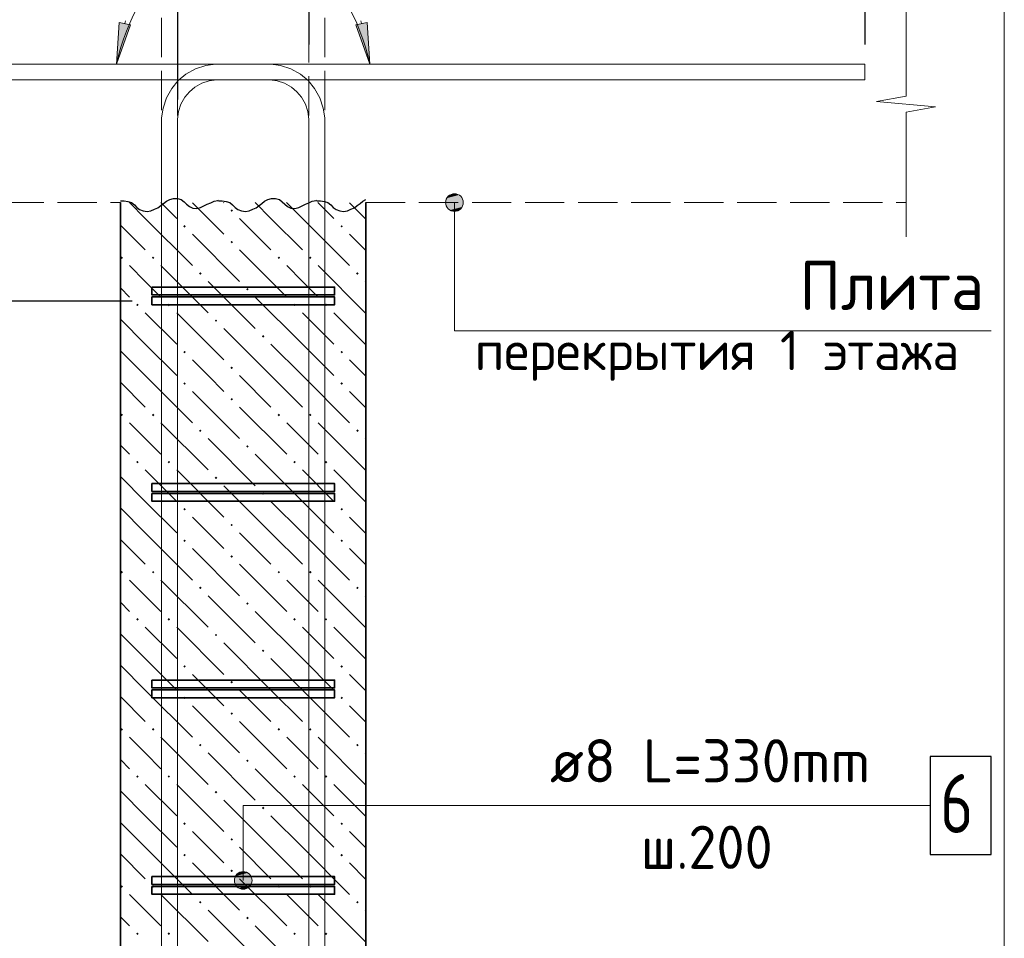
# Model space of a CAD drawing. Header units: millimetres. Extents: x 0 to 42000, y 0 to 29700.
# Tile 8 of 15: x 17635 to 22647, y 20288 to 24962. Entities that reach past the tile are written whole.
import ezdxf

# ---------------------------------------------------------------- set-up
doc = ezdxf.new("R2010")
doc.units = ezdxf.units.MM
doc.linetypes.add('______2', pattern=[270, 200, -70])
for name, color, linetype, lineweight in [('S1 Продольная арматура', 52, 'Continuous', 25), ('Standard', 7, 'Continuous', 25), ('ЖБ Перекрытие верхний уровень', 7, 'Continuous', 18), ('Затяжка', 52, 'Continuous', 25), ('Позиционная метка диаметр_ шаг', 7, 'Continuous', 13), ('Позиционная метка линия выноска', 7, 'Continuous', 13), ('Примечания', 7, 'Continuous', 13), ('Хомут', 52, 'Continuous', 25)]:
    doc.layers.add(name, color=color, linetype=linetype, lineweight=lineweight)
doc.layers.add('ЖБ Пилон', color=7, linetype='______2', lineweight=13, true_color=0xa0a0a0)
doc.styles.add('ISOCPEUR', font='txt')

msp = doc.modelspace()

# ---------------------------------------------------------------- hatches: boundary and pattern name
at = {"layer": 'ЖБ Пилон', "linetype": 'Continuous', "lineweight": 18, "transparency": 33554687}
for points in [[(18707.5, 23990.8), (18714, 23997.3), (18720.5, 23990.8), (18714, 23984.3)], [(18467.5, 23910.8), (18474, 23917.3), (18480.5, 23910.8), (18474, 23904.3)], [(19267.5, 23910.8), (19274, 23917.3), (19280.5, 23910.8), (19274, 23904.3)], [(18707.5, 23830.8), (18714, 23837.3), (18720.5, 23830.8), (18714, 23824.3)], [(18147.5, 23750.8), (18154, 23757.3), (18160.5, 23750.8), (18154, 23744.3)], [(18307.5, 23750.8), (18314, 23757.3), (18320.5, 23750.8), (18314, 23744.3)], [(18947.5, 23750.8), (18954, 23757.3), (18960.5, 23750.8), (18954, 23744.3)], [(19107.5, 23750.8), (19114, 23757.3), (19120.5, 23750.8), (19114, 23744.3)], [(18547.5, 23670.8), (18554, 23677.3), (18560.5, 23670.8), (18554, 23664.3)], [(19347.5, 23670.8), (19354, 23677.3), (19360.5, 23670.8), (19354, 23664.3)], [(18787.5, 23590.8), (18794, 23597.3), (18800.5, 23590.8), (18794, 23584.3)], [(18227.5, 23510.8), (18234, 23517.3), (18240.5, 23510.8), (18234, 23504.3)], [(18387.5, 23510.8), (18394, 23517.3), (18400.5, 23510.8), (18394, 23504.3)], [(19027.5, 23510.8), (19034, 23517.3), (19040.5, 23510.8), (19034, 23504.3)], [(19187.5, 23510.8), (19194, 23517.3), (19200.5, 23510.8), (19194, 23504.3)], [(18627.5, 23430.8), (18634, 23437.3), (18640.5, 23430.8), (18634, 23424.3)], [(18867.5, 23350.8), (18874, 23357.3), (18880.5, 23350.8), (18874, 23344.3)], [(18467.5, 23270.8), (18474, 23277.3), (18480.5, 23270.8), (18474, 23264.3)], [(19267.5, 23270.8), (19274, 23277.3), (19280.5, 23270.8), (19274, 23264.3)], [(18707.5, 23190.8), (18714, 23197.3), (18720.5, 23190.8), (18714, 23184.3)], [(18467.5, 23110.8), (18474, 23117.3), (18480.5, 23110.8), (18474, 23104.3)], [(19267.5, 23110.8), (19274, 23117.3), (19280.5, 23110.8), (19274, 23104.3)], [(18707.5, 23030.8), (18714, 23037.3), (18720.5, 23030.8), (18714, 23024.3)], [(18147.5, 22950.8), (18154, 22957.3), (18160.5, 22950.8), (18154, 22944.3)], [(18307.5, 22950.8), (18314, 22957.3), (18320.5, 22950.8), (18314, 22944.3)], [(18947.5, 22950.8), (18954, 22957.3), (18960.5, 22950.8), (18954, 22944.3)], [(19107.5, 22950.8), (19114, 22957.3), (19120.5, 22950.8), (19114, 22944.3)], [(18547.5, 22870.8), (18554, 22877.3), (18560.5, 22870.8), (18554, 22864.3)], [(19347.5, 22870.8), (19354, 22877.3), (19360.5, 22870.8), (19354, 22864.3)], [(18787.5, 22790.8), (18794, 22797.3), (18800.5, 22790.8), (18794, 22784.3)], [(18227.5, 22710.8), (18234, 22717.3), (18240.5, 22710.8), (18234, 22704.3)], [(18387.5, 22710.8), (18394, 22717.3), (18400.5, 22710.8), (18394, 22704.3)], [(19027.5, 22710.8), (19034, 22717.3), (19040.5, 22710.8), (19034, 22704.3)], [(19187.5, 22710.8), (19194, 22717.3), (19200.5, 22710.8), (19194, 22704.3)], [(18627.5, 22630.8), (18634, 22637.3), (18640.5, 22630.8), (18634, 22624.3)], [(18867.5, 22550.8), (18874, 22557.3), (18880.5, 22550.8), (18874, 22544.3)], [(18467.5, 22470.8), (18474, 22477.3), (18480.5, 22470.8), (18474, 22464.3)], [(19267.5, 22470.8), (19274, 22477.3), (19280.5, 22470.8), (19274, 22464.3)], [(18707.5, 22390.8), (18714, 22397.3), (18720.5, 22390.8), (18714, 22384.3)], [(18467.5, 22310.8), (18474, 22317.3), (18480.5, 22310.8), (18474, 22304.3)], [(19267.5, 22310.8), (19274, 22317.3), (19280.5, 22310.8), (19274, 22304.3)], [(18707.5, 22230.8), (18714, 22237.3), (18720.5, 22230.8), (18714, 22224.3)], [(18147.5, 22150.8), (18154, 22157.3), (18160.5, 22150.8), (18154, 22144.3)], [(18307.5, 22150.8), (18314, 22157.3), (18320.5, 22150.8), (18314, 22144.3)], [(18947.5, 22150.8), (18954, 22157.3), (18960.5, 22150.8), (18954, 22144.3)], [(19107.5, 22150.8), (19114, 22157.3), (19120.5, 22150.8), (19114, 22144.3)], [(18547.5, 22070.8), (18554, 22077.3), (18560.5, 22070.8), (18554, 22064.3)], [(19347.5, 22070.8), (19354, 22077.3), (19360.5, 22070.8), (19354, 22064.3)], [(18787.5, 21990.8), (18794, 21997.3), (18800.5, 21990.8), (18794, 21984.3)], [(18227.5, 21910.8), (18234, 21917.3), (18240.5, 21910.8), (18234, 21904.3)], [(18387.5, 21910.8), (18394, 21917.3), (18400.5, 21910.8), (18394, 21904.3)], [(19027.5, 21910.8), (19034, 21917.3), (19040.5, 21910.8), (19034, 21904.3)], [(19187.5, 21910.8), (19194, 21917.3), (19200.5, 21910.8), (19194, 21904.3)], [(18627.5, 21830.8), (18634, 21837.3), (18640.5, 21830.8), (18634, 21824.3)], [(18867.5, 21750.8), (18874, 21757.3), (18880.5, 21750.8), (18874, 21744.3)], [(18467.5, 21670.8), (18474, 21677.3), (18480.5, 21670.8), (18474, 21664.3)], [(19267.5, 21670.8), (19274, 21677.3), (19280.5, 21670.8), (19274, 21664.3)], [(18707.5, 21590.8), (18714, 21597.3), (18720.5, 21590.8), (18714, 21584.3)], [(18467.5, 21510.8), (18474, 21517.3), (18480.5, 21510.8), (18474, 21504.3)], [(19267.5, 21510.8), (19274, 21517.3), (19280.5, 21510.8), (19274, 21504.3)], [(18707.5, 21430.8), (18714, 21437.3), (18720.5, 21430.8), (18714, 21424.3)], [(18147.5, 21350.8), (18154, 21357.3), (18160.5, 21350.8), (18154, 21344.3)], [(18307.5, 21350.8), (18314, 21357.3), (18320.5, 21350.8), (18314, 21344.3)], [(18947.5, 21350.8), (18954, 21357.3), (18960.5, 21350.8), (18954, 21344.3)], [(19107.5, 21350.8), (19114, 21357.3), (19120.5, 21350.8), (19114, 21344.3)], [(18547.5, 21270.8), (18554, 21277.3), (18560.5, 21270.8), (18554, 21264.3)], [(19347.5, 21270.8), (19354, 21277.3), (19360.5, 21270.8), (19354, 21264.3)], [(18787.5, 21190.8), (18794, 21197.3), (18800.5, 21190.8), (18794, 21184.3)], [(18227.5, 21110.8), (18234, 21117.3), (18240.5, 21110.8), (18234, 21104.3)], [(18387.5, 21110.8), (18394, 21117.3), (18400.5, 21110.8), (18394, 21104.3)], [(19027.5, 21110.8), (19034, 21117.3), (19040.5, 21110.8), (19034, 21104.3)], [(19187.5, 21110.8), (19194, 21117.3), (19200.5, 21110.8), (19194, 21104.3)], [(18627.5, 21030.8), (18634, 21037.3), (18640.5, 21030.8), (18634, 21024.3)], [(18867.5, 20950.8), (18874, 20957.3), (18880.5, 20950.8), (18874, 20944.3)], [(18467.5, 20870.8), (18474, 20877.3), (18480.5, 20870.8), (18474, 20864.3)], [(19267.5, 20870.8), (19274, 20877.3), (19280.5, 20870.8), (19274, 20864.3)], [(18707.5, 20790.8), (18714, 20797.3), (18720.5, 20790.8), (18714, 20784.3)], [(18467.5, 20710.8), (18474, 20717.3), (18480.5, 20710.8), (18474, 20704.3)], [(19267.5, 20710.8), (19274, 20717.3), (19280.5, 20710.8), (19274, 20704.3)], [(18707.5, 20630.8), (18714, 20637.3), (18720.5, 20630.8), (18714, 20624.3)], [(18147.5, 20550.8), (18154, 20557.3), (18160.5, 20550.8), (18154, 20544.3)], [(18307.5, 20550.8), (18314, 20557.3), (18320.5, 20550.8), (18314, 20544.3)], [(18947.5, 20550.8), (18954, 20557.3), (18960.5, 20550.8), (18954, 20544.3)], [(19107.5, 20550.8), (19114, 20557.3), (19120.5, 20550.8), (19114, 20544.3)], [(18547.5, 20470.8), (18554, 20477.3), (18560.5, 20470.8), (18554, 20464.3)], [(19347.5, 20470.8), (19354, 20477.3), (19360.5, 20470.8), (19354, 20464.3)], [(18787.5, 20390.8), (18794, 20397.3), (18800.5, 20390.8), (18794, 20384.3)], [(18227.5, 20310.8), (18234, 20317.3), (18240.5, 20310.8), (18234, 20304.3)], [(18387.5, 20310.8), (18394, 20317.3), (18400.5, 20310.8), (18394, 20304.3)], [(19027.5, 20310.8), (19034, 20317.3), (19040.5, 20310.8), (19034, 20304.3)], [(19187.5, 20310.8), (19194, 20317.3), (19200.5, 20310.8), (19194, 20304.3)]]:
    msp.add_hatch(color=7, dxfattribs=at).paths.add_polyline_path(points, flags=16)
at = {"layer": 'Позиционная метка линия выноска', "linetype": 'Continuous', "lineweight": 13, "transparency": 33554687}
for points in [[(19870.6, 24070.5), (19825.6, 24070.5), (19809.4, 24054.3)], [(19870.6, 24070.5), (19809.4, 24054.3), (19886.8, 24054.3)], [(19825.6, 24070.5), (19870.6, 24070.5), (19848.1, 24076.8)], [(19886.8, 24054.3), (19809.4, 24054.3), (19803.1, 24031.8)], [(19886.8, 24054.3), (19803.1, 24031.8), (19893.1, 24031.8)], [(19893.1, 24031.8), (19803.1, 24031.8), (19809.4, 24009.3)], [(19893.1, 24031.8), (19809.4, 24009.3), (19886.8, 24009.3)], [(19886.8, 24009.3), (19809.4, 24009.3), (19825.6, 23993.1)], [(19886.8, 24009.3), (19825.6, 23993.1), (19870.6, 23993.1)], [(19870.6, 23993.1), (19825.6, 23993.1), (19848.1, 23986.8)], [(18811.1, 20604.3), (18733.7, 20604.3), (18727.4, 20581.8)], [(18811.1, 20604.3), (18727.4, 20581.8), (18817.4, 20581.8)], [(18794.9, 20620.5), (18749.9, 20620.5), (18733.7, 20604.3)], [(18794.9, 20620.5), (18733.7, 20604.3), (18811.1, 20604.3)], [(18749.9, 20620.5), (18794.9, 20620.5), (18772.4, 20626.8)], [(18817.4, 20581.8), (18727.4, 20581.8), (18733.7, 20559.3)], [(18817.4, 20581.8), (18733.7, 20559.3), (18811.1, 20559.3)], [(18811.1, 20559.3), (18733.7, 20559.3), (18749.9, 20543.1)], [(18811.1, 20559.3), (18749.9, 20543.1), (18794.9, 20543.1)], [(18794.9, 20543.1), (18749.9, 20543.1), (18772.4, 20536.8)]]:
    msp.add_hatch(color=7, dxfattribs=at).paths.add_polyline_path(points)
at = {"layer": 'Примечания', "linetype": 'Continuous', "lineweight": 13, "transparency": 33554687}
msp.add_hatch(color=7, dxfattribs=at).paths.add_polyline_path([(18140.6, 24948.5), (18127.8, 24736.8), (18199.4, 24936.5)])
msp.add_hatch(color=7, dxfattribs=at).paths.add_polyline_path([(19404.1, 24948.5), (19416.9, 24736.8), (19345.3, 24936.5)], flags=16)

# ---------------------------------------------------------------- linework, layer by layer
at = {"layer": 'S1 Продольная арматура', "color": 7, "linetype": 'Continuous', "lineweight": 18, "transparency": 33554687}
for points in [[(19107.4, 6131.8), (19107.4, 24456.8), (19102.1, 24494.4), (19089.6, 24532.5), (19070, 24567.4), (19046.3, 24595.7), (19017.9, 24619.5), (18983, 24639), (18945, 24651.6), (18907.4, 24656.8), (15607.4, 24656.8), (15607.4, 24736.8), (18912.9, 24736.8), (18963.2, 24729.8), (19015.4, 24712.6), (19063.5, 24685.6), (19103.1, 24652.5), (19136.2, 24612.9), (19163.1, 24564.8), (19180.4, 24512.6), (19187.4, 24462.4), (19187.4, 6131.8), (19107.4, 6131.8)], [(19107.4, 6131.8), (19107.4, 24456.8), (19102.1, 24494.4), (19089.6, 24532.5), (19070, 24567.4), (19046.3, 24595.7), (19017.9, 24619.5), (18983, 24639), (18945, 24651.6), (18907.4, 24656.8), (15607.4, 24656.8), (15607.4, 24736.8), (18912.9, 24736.8), (18963.2, 24729.8), (19015.4, 24712.6), (19063.5, 24685.6), (19103.1, 24652.5), (19136.2, 24612.9), (19163.1, 24564.8), (19180.4, 24512.6), (19187.4, 24462.4), (19187.4, 6131.8), (19107.4, 6131.8)], [(19107.4, 6131.8), (19107.4, 24456.8), (19102.1, 24494.4), (19089.6, 24532.5), (19070, 24567.4), (19046.3, 24595.7), (19017.9, 24619.5), (18983, 24639), (18945, 24651.6), (18907.4, 24656.8), (15607.4, 24656.8), (15607.4, 24736.8), (18912.9, 24736.8), (18963.2, 24729.8), (19015.4, 24712.6), (19063.5, 24685.6), (19103.1, 24652.5), (19136.2, 24612.9), (19163.1, 24564.8), (19180.4, 24512.6), (19187.4, 24462.4), (19187.4, 6131.8), (19107.4, 6131.8)], [(19107.4, 6131.8), (19107.4, 24456.8), (19102.1, 24494.4), (19089.6, 24532.5), (19070, 24567.4), (19046.3, 24595.7), (19017.9, 24619.5), (18983, 24639), (18945, 24651.6), (18907.4, 24656.8), (15607.4, 24656.8), (15607.4, 24736.8), (18912.9, 24736.8), (18963.2, 24729.8), (19015.4, 24712.6), (19063.5, 24685.6), (19103.1, 24652.5), (19136.2, 24612.9), (19163.1, 24564.8), (19180.4, 24512.6), (19187.4, 24462.4), (19187.4, 6131.8), (19107.4, 6131.8)], [(19107.4, 6131.8), (19107.4, 24456.8), (19102.1, 24494.4), (19089.6, 24532.5), (19070, 24567.4), (19046.3, 24595.7), (19017.9, 24619.5), (18983, 24639), (18945, 24651.6), (18907.4, 24656.8), (15607.4, 24656.8), (15607.4, 24736.8), (18912.9, 24736.8), (18963.2, 24729.8), (19015.4, 24712.6), (19063.5, 24685.6), (19103.1, 24652.5), (19136.2, 24612.9), (19163.1, 24564.8), (19180.4, 24512.6), (19187.4, 24462.4), (19187.4, 6131.8), (19107.4, 6131.8)], [(19107.4, 6131.8), (19107.4, 24456.8), (19102.1, 24494.4), (19089.6, 24532.5), (19070, 24567.4), (19046.3, 24595.7), (19017.9, 24619.5), (18983, 24639), (18945, 24651.6), (18907.4, 24656.8), (15607.4, 24656.8), (15607.4, 24736.8), (18912.9, 24736.8), (18963.2, 24729.8), (19015.4, 24712.6), (19063.5, 24685.6), (19103.1, 24652.5), (19136.2, 24612.9), (19163.1, 24564.8), (19180.4, 24512.6), (19187.4, 24462.4), (19187.4, 6131.8), (19107.4, 6131.8)], [(18357.3, 6131.8), (18357.3, 24462.4), (18364.3, 24512.6), (18381.6, 24564.8), (18408.5, 24612.9), (18441.6, 24652.5), (18481.2, 24685.6), (18529.3, 24712.6), (18581.6, 24729.8), (18631.8, 24736.8), (21937.4, 24736.8), (21937.4, 24656.8), (18637.3, 24656.8), (18599.7, 24651.6), (18561.7, 24639), (18526.8, 24619.5), (18498.4, 24595.7), (18474.7, 24567.4), (18455.1, 24532.5), (18442.6, 24494.4), (18437.4, 24456.8), (18437.4, 6131.8), (18357.3, 6131.8)], [(18357.3, 6131.8), (18357.3, 24462.4), (18364.3, 24512.6), (18381.6, 24564.8), (18408.5, 24612.9), (18441.6, 24652.5), (18481.2, 24685.6), (18529.3, 24712.6), (18581.6, 24729.8), (18631.8, 24736.8), (21937.4, 24736.8), (21937.4, 24656.8), (18637.3, 24656.8), (18599.7, 24651.6), (18561.7, 24639), (18526.8, 24619.5), (18498.4, 24595.7), (18474.7, 24567.4), (18455.1, 24532.5), (18442.6, 24494.4), (18437.4, 24456.8), (18437.4, 6131.8), (18357.3, 6131.8)], [(18357.3, 6131.8), (18357.3, 24462.4), (18364.3, 24512.6), (18381.6, 24564.8), (18408.5, 24612.9), (18441.6, 24652.5), (18481.2, 24685.6), (18529.3, 24712.6), (18581.6, 24729.8), (18631.8, 24736.8), (21937.4, 24736.8), (21937.4, 24656.8), (18637.3, 24656.8), (18599.7, 24651.6), (18561.7, 24639), (18526.8, 24619.5), (18498.4, 24595.7), (18474.7, 24567.4), (18455.1, 24532.5), (18442.6, 24494.4), (18437.4, 24456.8), (18437.4, 6131.8), (18357.3, 6131.8)], [(18357.3, 6131.8), (18357.3, 24462.4), (18364.3, 24512.6), (18381.6, 24564.8), (18408.5, 24612.9), (18441.6, 24652.5), (18481.2, 24685.6), (18529.3, 24712.6), (18581.6, 24729.8), (18631.8, 24736.8), (21937.4, 24736.8), (21937.4, 24656.8), (18637.3, 24656.8), (18599.7, 24651.6), (18561.7, 24639), (18526.8, 24619.5), (18498.4, 24595.7), (18474.7, 24567.4), (18455.1, 24532.5), (18442.6, 24494.4), (18437.4, 24456.8), (18437.4, 6131.8), (18357.3, 6131.8)], [(18357.3, 6131.8), (18357.3, 24462.4), (18364.3, 24512.6), (18381.6, 24564.8), (18408.5, 24612.9), (18441.6, 24652.5), (18481.2, 24685.6), (18529.3, 24712.6), (18581.6, 24729.8), (18631.8, 24736.8), (21937.4, 24736.8), (21937.4, 24656.8), (18637.3, 24656.8), (18599.7, 24651.6), (18561.7, 24639), (18526.8, 24619.5), (18498.4, 24595.7), (18474.7, 24567.4), (18455.1, 24532.5), (18442.6, 24494.4), (18437.4, 24456.8), (18437.4, 6131.8), (18357.3, 6131.8)], [(18357.3, 6131.8), (18357.3, 24462.4), (18364.3, 24512.6), (18381.6, 24564.8), (18408.5, 24612.9), (18441.6, 24652.5), (18481.2, 24685.6), (18529.3, 24712.6), (18581.6, 24729.8), (18631.8, 24736.8), (21937.4, 24736.8), (21937.4, 24656.8), (18637.3, 24656.8), (18599.7, 24651.6), (18561.7, 24639), (18526.8, 24619.5), (18498.4, 24595.7), (18474.7, 24567.4), (18455.1, 24532.5), (18442.6, 24494.4), (18437.4, 24456.8), (18437.4, 6131.8), (18357.3, 6131.8)]]:
    msp.add_lwpolyline(points, dxfattribs=at)
at = {"layer": 'Standard', "color": 7, "linetype": 'Continuous', "lineweight": -3, "transparency": 33554687}
for p, q in [((18437.4, 26251.6), (18437.4, 24556.8)), ((21937.4, 26251.6), (21937.4, 24836.8)), ((19107.4, 25786.6), (19107.4, 24836.8)), ((16435.4, 23531.8), (18207.4, 23531.8))]:
    msp.add_line(p, q, dxfattribs=at)
at = {"layer": 'Standard', "color": 254, "linetype": 'Continuous', "lineweight": 18, "true_color": 0xc4c4ff, "transparency": 33554687}
msp.add_lwpolyline([(14897.4, 3631.8), (22647.4, 3631.8), (22647.4, 26156.4), (14897.4, 26156.4), (14897.4, 3631.8)], dxfattribs=at)
at = {"layer": 'ЖБ Перекрытие верхний уровень', "color": 7, "linetype": '______2', "lineweight": 18, "transparency": 33554687}
for p, q in [((15397.4, 24031.8), (18147.4, 24031.8)), ((19397.4, 24031.8), (22147.4, 24031.8))]:
    msp.add_line(p, q, dxfattribs=at)
at = {"layer": 'ЖБ Пилон', "color": 7, "linetype": 'Continuous', "lineweight": 35, "transparency": 33554687}
for p, q in [((18147.4, 24031.8), (18147.4, 6131.8)), ((19397.4, 6131.8), (19397.4, 24031.8))]:
    msp.add_line(p, q, dxfattribs=at)
at = {"layer": 'ЖБ Пилон', "color": 9, "linetype": 'Continuous', "lineweight": 18, "true_color": 0xc7c7c7, "transparency": 33554687}
for p, q in [((18193, 24031.8), (18274, 23950.8)), ((18353, 24031.8), (18434, 23950.8)), ((18594, 23950.8), (18514, 24030.8)), ((18673, 24031.8), (18674, 24030.8)), ((18914, 23950.8), (18833, 24031.8)), ((18993, 24031.8), (19074, 23950.8)), ((19153, 24031.8), (19234, 23950.8)), ((19394, 23950.8), (19314, 24030.8)), ((18147.4, 23917.4), (18274, 23790.8)), ((18274, 23950.8), (18514, 23710.8)), ((18674, 23870.8), (18594, 23950.8)), ((18754, 23950.8), (18914, 23790.8)), ((18914, 23950.8), (19074, 23790.8)), ((19074, 23950.8), (19314, 23710.8)), ((19397.4, 23947.4), (19394, 23950.8)), ((18514, 23870.8), (18754, 23630.8)), ((19314, 23870.8), (19397.4, 23787.4)), ((18754, 23790.8), (18994, 23550.8)), ((18274, 23630.8), (18194, 23710.8)), ((18354, 23710.8), (18594, 23470.8)), ((19074, 23630.8), (18994, 23710.8)), ((19154, 23710.8), (19394, 23470.8)), ((18354, 23550.8), (18274, 23630.8)), ((18594, 23630.8), (18834, 23390.8)), ((19154, 23550.8), (19074, 23630.8)), ((19394, 23630.8), (19397.4, 23627.4)), ((18147.4, 23597.4), (18194, 23550.8)), ((19074, 23310.8), (18834, 23550.8)), ((18274, 23470.8), (18434, 23310.8)), ((18434, 23470.8), (18674, 23230.8)), ((19074, 23470.8), (19234, 23310.8)), ((19234, 23470.8), (19397.4, 23307.4)), ((18274, 23310.8), (18147.4, 23437.5)), ((18914, 23150.8), (18674, 23390.8)), ((18274, 23310.8), (18434, 23150.8)), ((18914, 23310.8), (19074, 23150.8)), ((19074, 23310.8), (19234, 23150.8)), ((18147.4, 23277.5), (18274, 23150.8)), ((18594, 23150.8), (18514, 23230.8)), ((19394, 23150.8), (19314, 23230.8)), ((18147.4, 23117.4), (18274, 22990.8)), ((18274, 23150.8), (18514, 22910.8)), ((18674, 23070.8), (18594, 23150.8)), ((18754, 23150.8), (18914, 22990.8)), ((18914, 23150.8), (19074, 22990.8)), ((19074, 23150.8), (19314, 22910.8)), ((19397.4, 23147.4), (19394, 23150.8)), ((18514, 23070.8), (18754, 22830.8)), ((19314, 23070.8), (19397.4, 22987.4)), ((18754, 22990.8), (18994, 22750.8)), ((18274, 22830.8), (18194, 22910.8)), ((18354, 22910.8), (18594, 22670.8)), ((19074, 22830.8), (18994, 22910.8)), ((19154, 22910.8), (19394, 22670.8)), ((18354, 22750.8), (18274, 22830.8)), ((18594, 22830.8), (18834, 22590.8)), ((19154, 22750.8), (19074, 22830.8)), ((19394, 22830.8), (19397.4, 22827.4)), ((18147.4, 22797.4), (18194, 22750.8)), ((19074, 22510.8), (18834, 22750.8)), ((18274, 22670.8), (18434, 22510.8)), ((18434, 22670.8), (18674, 22430.8)), ((19074, 22670.8), (19234, 22510.8)), ((19234, 22670.8), (19397.4, 22507.4)), ((18274, 22510.8), (18147.4, 22637.5)), ((18914, 22350.8), (18674, 22590.8)), ((18274, 22510.8), (18434, 22350.8)), ((18914, 22510.8), (19074, 22350.8)), ((19074, 22510.8), (19234, 22350.8)), ((18147.4, 22477.5), (18274, 22350.8)), ((18594, 22350.8), (18514, 22430.8)), ((19394, 22350.8), (19314, 22430.8)), ((18147.4, 22317.4), (18274, 22190.8)), ((18274, 22350.8), (18514, 22110.8)), ((18674, 22270.8), (18594, 22350.8)), ((18754, 22350.8), (18914, 22190.8)), ((18914, 22350.8), (19074, 22190.8)), ((19074, 22350.8), (19314, 22110.8)), ((19397.4, 22347.4), (19394, 22350.8)), ((18514, 22270.8), (18754, 22030.8)), ((19314, 22270.8), (19397.4, 22187.4)), ((18754, 22190.8), (18994, 21950.8)), ((18274, 22030.8), (18194, 22110.8)), ((18354, 22110.8), (18594, 21870.8)), ((19074, 22030.8), (18994, 22110.8)), ((19154, 22110.8), (19394, 21870.8)), ((18354, 21950.8), (18274, 22030.8)), ((18594, 22030.8), (18834, 21790.8)), ((19154, 21950.8), (19074, 22030.8)), ((19394, 22030.8), (19397.4, 22027.4)), ((18147.4, 21997.4), (18194, 21950.8)), ((19074, 21710.8), (18834, 21950.8)), ((18274, 21870.8), (18434, 21710.8)), ((18434, 21870.8), (18674, 21630.8)), ((19074, 21870.8), (19234, 21710.8)), ((19234, 21870.8), (19397.4, 21707.4)), ((18274, 21710.8), (18147.4, 21837.5)), ((18914, 21550.8), (18674, 21790.8)), ((18274, 21710.8), (18434, 21550.8)), ((18914, 21710.8), (19074, 21550.8)), ((19074, 21710.8), (19234, 21550.8)), ((18147.4, 21677.5), (18274, 21550.8)), ((18594, 21550.8), (18514, 21630.8)), ((19394, 21550.8), (19314, 21630.8)), ((18147.4, 21517.4), (18274, 21390.8)), ((18274, 21550.8), (18514, 21310.8)), ((18674, 21470.8), (18594, 21550.8)), ((18754, 21550.8), (18914, 21390.8)), ((18914, 21550.8), (19074, 21390.8)), ((19074, 21550.8), (19314, 21310.8)), ((19397.4, 21547.4), (19394, 21550.8)), ((18514, 21470.8), (18754, 21230.8)), ((19314, 21470.8), (19397.4, 21387.4)), ((18754, 21390.8), (18994, 21150.8)), ((18274, 21230.8), (18194, 21310.8)), ((18354, 21310.8), (18594, 21070.8)), ((19074, 21230.8), (18994, 21310.8)), ((19154, 21310.8), (19394, 21070.8)), ((18354, 21150.8), (18274, 21230.8)), ((18594, 21230.8), (18834, 20990.8)), ((19154, 21150.8), (19074, 21230.8)), ((19394, 21230.8), (19397.4, 21227.4)), ((18147.4, 21197.4), (18194, 21150.8)), ((19074, 20910.8), (18834, 21150.8)), ((18274, 21070.8), (18434, 20910.8)), ((18434, 21070.8), (18674, 20830.8)), ((19074, 21070.8), (19234, 20910.8)), ((19234, 21070.8), (19397.4, 20907.4)), ((18274, 20910.8), (18147.4, 21037.5)), ((18914, 20750.8), (18674, 20990.8)), ((18274, 20910.8), (18434, 20750.8)), ((18914, 20910.8), (19074, 20750.8)), ((19074, 20910.8), (19234, 20750.8)), ((18147.4, 20877.5), (18274, 20750.8)), ((18594, 20750.8), (18514, 20830.8)), ((19394, 20750.8), (19314, 20830.8)), ((18147.4, 20717.4), (18274, 20590.8)), ((18274, 20750.8), (18514, 20510.8)), ((18674, 20670.8), (18594, 20750.8)), ((18754, 20750.8), (18914, 20590.8)), ((18914, 20750.8), (19074, 20590.8)), ((19074, 20750.8), (19314, 20510.8)), ((19397.4, 20747.4), (19394, 20750.8)), ((18514, 20670.8), (18754, 20430.8)), ((19314, 20670.8), (19397.4, 20587.4)), ((18754, 20590.8), (18994, 20350.8)), ((18274, 20430.8), (18194, 20510.8)), ((18354, 20510.8), (18594, 20270.8)), ((19074, 20430.8), (18994, 20510.8)), ((19154, 20510.8), (19394, 20270.8)), ((18354, 20350.8), (18274, 20430.8)), ((18594, 20430.8), (18834, 20190.8)), ((19154, 20350.8), (19074, 20430.8)), ((19394, 20430.8), (19397.4, 20427.4)), ((18147.4, 20397.4), (18194, 20350.8)), ((19074, 20110.8), (18834, 20350.8))]:
    msp.add_line(p, q, dxfattribs=at)
at = {"layer": 'Затяжка', "color": 7, "linetype": 'Continuous', "lineweight": 35, "transparency": 33554687}
for points in [[(18307.4, 23601.8), (19237.4, 23601.8), (19237.4, 23561.8), (18307.4, 23561.8), (18307.4, 23601.8)], [(18307.4, 23601.8), (19237.4, 23601.8), (19237.4, 23561.8), (18307.4, 23561.8), (18307.4, 23601.8)], [(18307.4, 22601.8), (19237.4, 22601.8), (19237.4, 22561.8), (18307.4, 22561.8), (18307.4, 22601.8)], [(18307.4, 22601.8), (19237.4, 22601.8), (19237.4, 22561.8), (18307.4, 22561.8), (18307.4, 22601.8)], [(18307.4, 21601.8), (19237.4, 21601.8), (19237.4, 21561.8), (18307.4, 21561.8), (18307.4, 21601.8)], [(18307.4, 21601.8), (19237.4, 21601.8), (19237.4, 21561.8), (18307.4, 21561.8), (18307.4, 21601.8)], [(18307.4, 20601.8), (19237.4, 20601.8), (19237.4, 20561.8), (18307.4, 20561.8), (18307.4, 20601.8)], [(18307.4, 20601.8), (19237.4, 20601.8), (19237.4, 20561.8), (18307.4, 20561.8), (18307.4, 20601.8)]]:
    msp.add_lwpolyline(points, dxfattribs=at)
at = {"layer": 'Затяжка', "color": 7, "linetype": 'Continuous', "lineweight": 25, "transparency": 33554687}
msp.add_lwpolyline([(22270.4, 20713.5), (22580.4, 20713.5), (22580.4, 21213.5), (22270.4, 21213.5), (22270.4, 20713.5)], dxfattribs=at)
at = {"layer": 'Позиционная метка линия выноска', "color": 7, "linetype": 'Continuous', "lineweight": 13, "transparency": 33554687}
for p, q in [((19848.1, 24076.8), (19848.1, 24076.8)), ((19803.1, 24031.8), (19803.1, 24031.8)), ((19893.1, 24031.8), (19893.1, 24031.8)), ((19848.1, 23986.8), (19848.1, 23986.8)), ((18772.4, 20626.8), (18772.4, 20626.8)), ((18727.4, 20581.8), (18727.4, 20581.8)), ((18817.4, 20581.8), (18817.4, 20581.8)), ((18772.4, 20536.8), (18772.4, 20536.8))]:
    msp.add_line(p, q, dxfattribs=at)
for points in [[(19848.1, 24031.8), (19848.1, 23379.6), (22580.4, 23379.6)], [(22270.4, 20963.5), (18772.4, 20963.5), (18772.4, 20581.8)]]:
    msp.add_lwpolyline(points, dxfattribs=at)
for centre in [(19848.1, 24031.8), (18772.4, 20581.8)]:
    msp.add_circle(centre, 45, dxfattribs=at)
at = {"layer": 'Примечания', "color": 7, "linetype": '______2', "lineweight": 13, "transparency": 33554687}
for p, q in [((18357.3, 26862.4), (18357.3, 24462.4)), ((18437.4, 24474.1), (18437.4, 26862.4)), ((19107.4, 24474.1), (19107.4, 26862.4)), ((19187.4, 26862.4), (19187.4, 24462.4))]:
    msp.add_line(p, q, dxfattribs=at)
at = {"layer": 'Примечания', "color": 7, "linetype": 'Continuous', "lineweight": 13, "transparency": 33554687}
for p, q in [((22147.4, 25206.8), (22147.4, 24572.3)), ((18140.6, 24948.5), (18127.8, 24736.8)), ((18127.8, 24736.8), (18199.4, 24936.5)), ((18199.4, 24936.5), (18140.6, 24948.5)), ((18170, 24942.5), (18173, 24957.2)), ((19345.3, 24936.5), (19404.1, 24948.5)), ((19416.9, 24736.8), (19345.3, 24936.5)), ((19374.7, 24942.5), (19371.7, 24957.2)), ((19404.1, 24948.5), (19416.9, 24736.8)), ((18127.8, 24736.8), (18127.8, 24736.8)), ((18127.8, 24736.8), (18127.8, 24736.8)), ((18127.8, 24736.8), (18127.8, 24736.8)), ((19416.9, 24736.8), (19416.9, 24736.8)), ((19416.9, 24736.8), (19416.9, 24736.8)), ((19416.9, 24736.8), (19416.9, 24736.8)), ((22147.4, 24572.3), (21997.4, 24545.3)), ((21997.4, 24545.3), (22297.4, 24518.3)), ((22297.4, 24518.3), (22147.4, 24491.3)), ((22147.4, 24491.3), (22147.4, 23856.8)), ((22147.4, 23856.8), (22147.4, 23856.8))]:
    msp.add_line(p, q, dxfattribs=at)
at = {"layer": 'Примечания', "color": 7, "linetype": 'Continuous', "lineweight": 25, "transparency": 33554687}
for points in [[(18147.4, 24040.5), (18165.9, 24040.8), (18185.9, 24037.9), (18203.9, 24031.3), (18218.4, 24020.4), (18230.9, 24007.4), (18245.3, 23996.5), (18263.9, 23989.9), (18283.4, 23986.1), (18302.9, 23990.4), (18320.9, 23997.5), (18338.4, 24005.5), (18353.4, 24016.2), (18367.4, 24027.7), (18381.4, 24039.1), (18398.4, 24048.1), (18417.4, 24052.9), (18437.4, 24052.2), (18456.9, 24046.9), (18471.4, 24036.2), (18484.4, 24023.7), (18498.4, 24012.3), (18515.4, 24003.8), (18535.4, 24001.9), (18554.9, 24006.7), (18572.4, 24014.3), (18589.3, 24022.8), (18606.9, 24031.1), (18623.9, 24039.1), (18643.4, 24042.9), (18647.4, 24043.3)], [(18647.4, 24040.5), (18665.9, 24040.8), (18685.9, 24037.9), (18703.9, 24031.3), (18718.4, 24020.4), (18730.9, 24007.4), (18745.3, 23996.5), (18763.9, 23989.9), (18783.4, 23986.1), (18802.9, 23990.4), (18820.9, 23997.5), (18838.4, 24005.5), (18853.4, 24016.2), (18867.4, 24027.7), (18881.4, 24039.1), (18898.4, 24048.1), (18917.4, 24052.9), (18937.4, 24052.2), (18956.9, 24046.9), (18971.4, 24036.2), (18984.4, 24023.7), (18998.4, 24012.3), (19015.4, 24003.8), (19035.4, 24001.9), (19054.9, 24006.7), (19072.4, 24014.3), (19089.3, 24022.8), (19106.9, 24031.1), (19123.9, 24039.1), (19143.4, 24042.9), (19147.4, 24043.3)], [(19147.4, 24040.5), (19165.9, 24040.8), (19185.9, 24037.9), (19203.9, 24031.3), (19218.4, 24020.4), (19230.9, 24007.4), (19245.3, 23996.5), (19263.9, 23989.9), (19283.4, 23986.1), (19302.9, 23990.4), (19320.9, 23997.5), (19338.4, 24005.5), (19353.4, 24016.2), (19367.4, 24027.7), (19381.4, 24039.1), (19397.4, 24047.6)]]:
    msp.add_lwpolyline(points, dxfattribs=at)
at = {"layer": 'Примечания', "color": 7, "linetype": 'Continuous', "lineweight": 13, "transparency": 33554687}
for centre, start, end in [((19107.4, 24535.6), 90, 168.397), ((18437.4, 24535.6), 11.603, 90)]:
    msp.add_arc(centre, 1000, start, end, dxfattribs=at)
at = {"layer": 'Хомут', "color": 7, "linetype": 'Continuous', "lineweight": 35, "transparency": 33554687}
for points in [[(18307.4, 23551.8), (19237.4, 23551.8), (19237.4, 23511.8), (18307.4, 23511.8), (18307.4, 23551.8)], [(18307.4, 23551.8), (19237.4, 23551.8), (19237.4, 23511.8), (18307.4, 23511.8), (18307.4, 23551.8)], [(18307.4, 22551.8), (19237.4, 22551.8), (19237.4, 22511.8), (18307.4, 22511.8), (18307.4, 22551.8)], [(18307.4, 22551.8), (19237.4, 22551.8), (19237.4, 22511.8), (18307.4, 22511.8), (18307.4, 22551.8)], [(18307.4, 21551.8), (19237.4, 21551.8), (19237.4, 21511.8), (18307.4, 21511.8), (18307.4, 21551.8)], [(18307.4, 21551.8), (19237.4, 21551.8), (19237.4, 21511.8), (18307.4, 21511.8), (18307.4, 21551.8)], [(18307.4, 20551.8), (19237.4, 20551.8), (19237.4, 20511.8), (18307.4, 20511.8), (18307.4, 20551.8)], [(18307.4, 20551.8), (19237.4, 20551.8), (19237.4, 20511.8), (18307.4, 20511.8), (18307.4, 20551.8)]]:
    msp.add_lwpolyline(points, dxfattribs=at)

# ---------------------------------------------------------------- texts
at = {"layer": 'Затяжка', "color": 7, "linetype": 'Continuous', "lineweight": 13, "transparency": 33554687, "attachment_point": 7, "style": 'ISOCPEUR'}
for s, insert, char_height, width in [('\\W0.98;ø8 L=330mm ', (20334.4, 21080.9), 220, 1888.528), ('\\W0.78;6', (22320.4, 20823.5), 300, 326.407), ('\\W0.95;ш.200 ', (20796.4, 20640.9), 220, 962.136)]:
    msp.add_mtext(s, dxfattribs=dict(at, insert=insert, char_height=char_height, width=width))
at = {"layer": 'Позиционная метка диаметр_ шаг', "color": 7, "linetype": 'Continuous', "lineweight": 25, "transparency": 33554687, "attachment_point": 7, "style": 'ISOCPEUR'}
for s, insert, char_height, width in [('\\W0.95;Плита', (21605.4, 23484.7), 250, 1093.334), ('\\W0.97;перекрытия 1 этажа', (19951.2, 23124.7), 200, 2715.722)]:
    msp.add_mtext(s, dxfattribs=dict(at, insert=insert, char_height=char_height, width=width))

doc.saveas('drawing.dxf')
